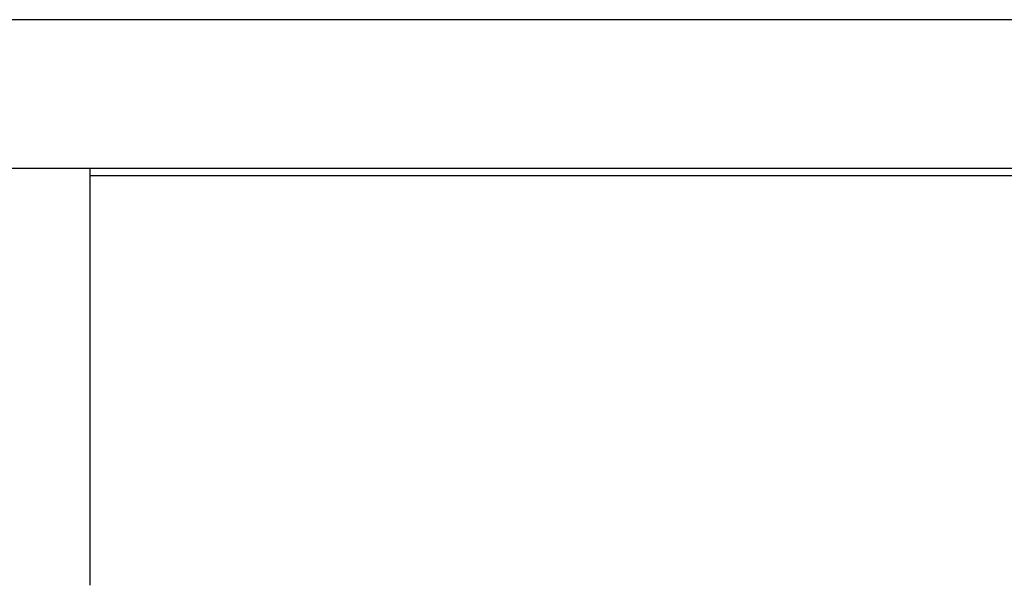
# Model space of a CAD drawing. Header units: inches. Extents: x 0 to 35.6, y 0 to 23.
# Tile 52 of 56: x 25.222 to 25.486, y 17.866 to 18.018. Entities that reach past the tile are written whole.
import ezdxf

# ---------------------------------------------------------------- set-up
doc = ezdxf.new("R2010")
doc.units = ezdxf.units.IN
doc.header["$LTSCALE"] = 1.957805
doc.header["$MEASUREMENT"] = 0
doc.layers.get('0').update_dxf_attribs({"linetype": 'CONTINUOUS'})

msp = doc.modelspace()

# ---------------------------------------------------------------- linework, layer by layer
at = {"color": 7, "linetype": 'Continuous'}
for p, q in [((26.40258, 18.01753), (22.61745, 18.01753)), ((25.64821, 17.97759), (22.61745, 17.97759)), ((25.24045, 17.97559), (25.24045, 17.97759))]:
    msp.add_line(p, q, dxfattribs=at)
at = {"color": 3, "linetype": 'Continuous'}
for p in [(26.26645, 17.97559), (25.24045, 17.86559)]:
    msp.add_line(p, (25.24045, 17.97559), dxfattribs=at)

doc.saveas('drawing.dxf')
